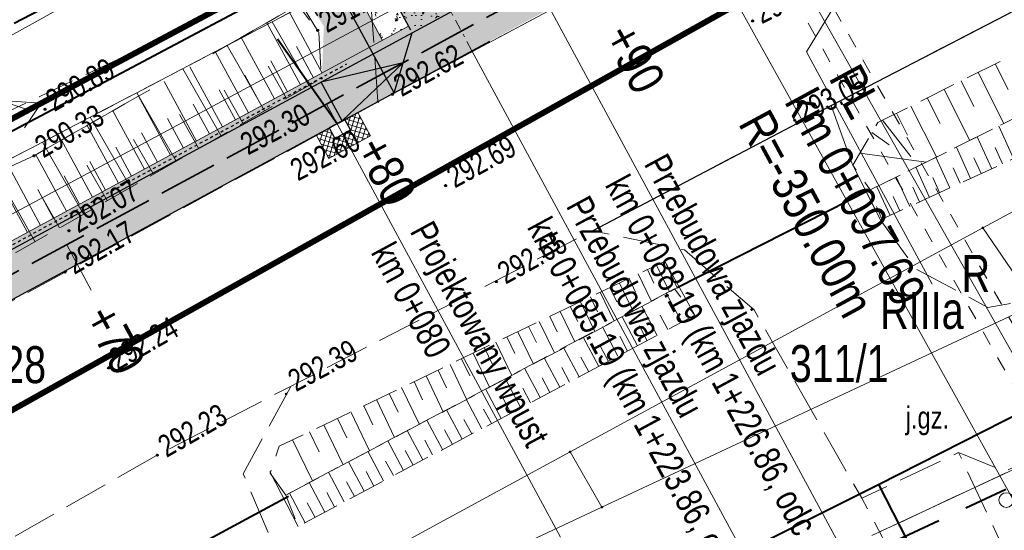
# Model space of a CAD drawing. Header units: metres. Extents: x 7437397 to 7437781, y 5556608 to 5556944.
# Tile 22 of 46: x 7437580 to 7437613, y 5556703 to 5556720. Entities that reach past the tile are written whole.
import ezdxf

# ---------------------------------------------------------------- set-up
doc = ezdxf.new("R2010")
doc.units = ezdxf.units.M
doc.header["$MEASUREMENT"] = 0
for name, pattern in [('0.5_0.5', [1.5, 0.5, -0.5, 0.5]), ('314-500', [2.5, 2, -0.5]), ('BUBZ01-500', [1.75, 1.25, -0.5]), ('DGN Style 2', [6.14715, 3.68829, -2.45886]), ('DGN Style 3', [8.60601, 6.14715, -2.45886]), ('DGN Style 4', [0.717182, 0.358367, -0.179184, 0.000447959, -0.179184]), ('EGBO02-500', [2.5, 1.5, -1]), ('EGBU01-500', [1, 0.5, -0.5]), ('KTCR02-500', [1.5, 1, -0.5]), ('KTJZ01-500', [2, 1.5, -0.5])]:
    doc.linetypes.add(name, pattern=pattern)
doc.layers.get('0').update_dxf_attribs({"color": 250, "lineweight": 5})
for name, color, linetype, lineweight in [('203-Punkt załamania granicy działki nie stabilizowany', 7, 'Continuous', 5), ('510-Podpora jednosłupowa symb.-STPOW', 7, 'Continuous', 5), ('521-Kierunek linii-STPOW', 7, 'Continuous', 5), ('_PROJ_WYMIARY', 7, 'Continuous', 9), ('_PROJ_ZAGOSPODAROWANIE', 7, 'Continuous', 13), ('ARCH_HATCH', 7, 'Continuous', 13), ('BUBZ01', 250, 'Continuous', 5), ('BUIB02_01', 250, 'Continuous', 5), ('BUIB05_01', 250, 'Continuous', 5), ('D_balustrada', 7, '0.5_0.5', 30), ('D_kilometraz', 7, 'Continuous', 13), ('D_krawedz swobodna jezdni', 7, 'DGN Style 2', 30), ('D_kraweznik', 7, 'Continuous', 30), ('D_kraweznik obnizony', 7, 'DGN Style 2', 30), ('D_obrzeze', 7, 'Continuous', 30), ('D_odwodnienie liniowe_wpust', 36, 'Continuous', 30), ('D_opis trasy', 7, 'Continuous', 13), ('D_opisy', 7, 'Continuous', 13), ('D_osie', 7, 'DGN Style 4', 13), ('D_plantowanie', 102, 'DGN Style 2', 30), ('D_pobocze', 7, 'Continuous', 13), ('D_rampa', 7, 'DGN Style 2', 30), ('D_skarpa', 7, 'DGN Style 3', 20), ('D_skarpa-symbol', 7, 'Continuous', 20), ('D_zakres', 7, 'DGN Style 2', 13), ('DS_nawierzchnia bitumiczna odtworzenie', 252, 'Continuous', 0), ('EGBD03', 250, 'Continuous', 5), ('EGBK02', 250, 'Continuous', 5), ('EGBO02', 250, 'Continuous', 5), ('EGBP04_03', 250, 'Continuous', 5), ('EGBU01', 250, 'Continuous', 5), ('Elektryka_kanalizacja_technologiczna', 240, '314-500', 35), ('GAZ', 50, 'Continuous', 30), ('KTJZ01', 250, 'Continuous', 5), ('KTKR01', 250, 'Continuous', 5), ('MPZP', 250, 'Continuous', 5), ('OSSP03', 250, 'Continuous', 5), ('punkt wysokościowy sztuczny', 7, 'Continuous', 5), ('RTPW01', 250, 'Continuous', 5), ('RTPW02', 250, 'Continuous', 5), ('rzedne dla projektanta', 250, 'Continuous', 5), ('SUPE04', 250, 'Continuous', 5), ('SUPE_01', 250, 'Continuous', 5), ('SUPG_01', 250, 'Continuous', 5), ('SUPT01', 250, 'Continuous', 5), ('SUPT_01', 250, 'Continuous', 5), ('SUSM04_01_E', 250, 'Continuous', 5), ('Warstwa1Kanalizacja deszczowa', 34, 'Continuous', 40)]:
    doc.layers.add(name, color=color, linetype=linetype, lineweight=lineweight)
doc.styles.add('ROMANS', font='arial.ttf', dxfattribs={"width": 0.8})
doc.styles.get("Standard").update_dxf_attribs({"font": 'txt.shx', "width": 0.75})
doc.styles.add('Style-Arial Narrow', font='ARIALN.TTF')
doc.dimstyles.new('1-500', dxfattribs={"dimscale": 10, "dimtxt": 0.1, "dimasz": 0.07, "dimexe": 0, "dimexo": 0, "dimgap": 0.05, "dimtad": 1, "dimdec": 1, "dimrnd": 0.08, "dimzin": 0, "dimtxsty": 'ROMANS', "dimblk": 'ARCHTICK', "dimcen": 0.02, "dimdle": 0.1, "dimclrt": 256, "dimadec": 0, "dimazin": 0, "dimtfac": 0.666667, "dimtdec": 1, "dimtofl": 0, "dimtmove": 1, "dimatfit": 2, "dimfxl": 0, "dimtolj": 1, "dimtzin": 0, "dimarcsym": 0})
pattern_1 = [(50, (0, 0), (0.7172601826, -0.062752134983), [0.075, -0.825]), (355, (0, 0), (-0.138751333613, 0.7521921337), [0.06, -0.66]), (100.45144446, (0.0598, -0.0052), (0.578508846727, 0.68943999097), [0.063740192, -0.701142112]), (46.1842, (0, 0.2), (1.06724133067, -0.16551928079), [0.1125, -1.2375]), (96.63563549, (0.0889, 0.1862), (0.93466194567, 0.97411860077), [0.095610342, -1.05171376]), (351.18416399, (0, 0.2), (0.93466194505, 0.97411860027), [0.09, -0.990000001]), (21, (0.1, 0.15), (0.59690705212, -0.402618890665), [0.075, -0.825]), (326, (0.1, 0.15), (0.24331533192, 0.725150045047), [0.06, -0.66]), (71.45144474, (0.14974, 0.11645), (0.84022237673, 0.322531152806), [0.06374019, -0.701142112]), (37.5, (0, 0), (0.012159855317, 0.332893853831), [0, -0.652, 0, -0.67, 0, -0.6625]), (7.5, (0, 0), (0.263069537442, 0.394411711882), [0, -0.382, 0, -0.637, 0, -0.2525]), (327.5, (-0.223, 0), (0.5338224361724, -0.022554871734), [0, -0.25, 0, -0.78, 0, -1.035]), (317.5, (-0.323, 0), (0.583186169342, 0.100104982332), [0, -0.325, 0, -0.518, 0, -0.735])]

# ---------------------------------------------------------------- blocks, each defined once
blk = doc.blocks.new('203')
at = {"layer": '203-Punkt załamania granicy działki nie stabilizowany', "linetype": 'Continuous', "lineweight": 13}
h = blk.add_hatch(color=96, dxfattribs=at)
edge = h.paths.add_edge_path()
edge.add_arc((0, 0), 0.45, 0, 360)
blk = doc.blocks.new('510')
at = {"layer": '510-Podpora jednosłupowa symb.-STPOW', "color": 0, "linetype": 'Continuous', "lineweight": 13}
blk.add_circle((0, 0), 2.5, dxfattribs=at)
blk = doc.blocks.new('521')
at = {"layer": '521-Kierunek linii-STPOW', "color": 30, "linetype": 'Continuous', "lineweight": 13}
for p, q in [((42.5, 0), (35.43, 7.07)), ((7.5, 0), (57.5, 0)), ((29.57, 0), (22.5, -7.07))]:
    blk.add_line(p, q, dxfattribs=at)
blk = doc.blocks.new('PW02')
at = {"layer": 'punkt wysokościowy sztuczny', "linetype": 'Continuous', "lineweight": 13}
h = blk.add_hatch(color=0, dxfattribs=at)
edge = h.paths.add_edge_path()
edge.add_arc((0, 0), 0.45, 0, 360)
blk = doc.blocks.new('SUPE04')
at = {"layer": 'SUPE04', "color": 1, "linetype": 'Continuous', "lineweight": 13}
blk.add_line((5.25, 0), (0.25, 0), dxfattribs=at)
at = {"layer": 'SUPE04', "color": 1, "linetype": 'Continuous', "lineweight": 13, "flags": 128}
blk.add_lwpolyline([(3.9, 0.5), (4.766, 0), (3.9, -0.5)], dxfattribs=at)
blk = doc.blocks.new('_ArchTick')
at = {"color": 0, "linetype": 'ByBlock', "const_width": 0.15}
blk.add_lwpolyline([(-0.5, -0.5), (0.5, 0.5)], dxfattribs=at)
blk = doc.blocks.new('*D60')
at = {"layer": '_PROJ_WYMIARY', "color": 0, "lineweight": -2, "transparency": 16777216}
for p, q in [((7437589.815, 5556743.644), (7437580.148, 5556738.418)), ((7437600.524, 5556721.729), (7437588.936, 5556743.168)), ((7437592.616, 5556717.455), (7437581.028, 5556738.894))]:
    blk.add_line(p, q, dxfattribs=at)
at = {"layer": 'Defpoints', "color": 0}
for p in [(7437581.028, 5556738.894), (7437600.524, 5556721.729), (7437592.616, 5556717.455)]:
    blk.add_point(p, dxfattribs=at)
at = {"layer": '_PROJ_WYMIARY', "color": 0, "lineweight": -2, "transparency": 16777216, "xscale": 0.7000000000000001, "yscale": 0.7000000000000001, "zscale": 0.7000000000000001}
for p, rotation in [((7437588.936, 5556743.168), 28.39336527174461), ((7437581.028, 5556738.894), 208.3933652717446)]:
    blk.add_blockref('_ArchTick', p, dxfattribs=dict(at, rotation=rotation))
at = {"layer": '_PROJ_WYMIARY', "transparency": 16777216, "insert": (7437584.458, 5556741.999), "char_height": 1, "attachment_point": 5, "rotation": 28.3934, "style": 'ROMANS', "bg_fill": 3, "box_fill_scale": 1.25, "bg_fill_color": 256, "bg_fill_true_color": 13158600, "bg_fill_transparency": 0}
blk.add_mtext('\\A1;9,0', dxfattribs=at)

msp = doc.modelspace()

# ---------------------------------------------------------------- hatches: boundary and pattern name
at = {"layer": '_PROJ_ZAGOSPODAROWANIE'}
h = msp.add_hatch(dxfattribs=at)
h.set_pattern_fill('AR-CONC', color=250, scale=0.1, style=0)
h.set_pattern_definition([(50, (6534206.0431, 5547046.42424), (0.7172601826, -0.062752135), [0.075, -0.825]), (355, (6534206.0431, 5547046.42424), (-0.1387513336, 0.7521921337), [0.06, -0.66]), (100.45144446, (6534206.1029, 5547046.419), (0.57850884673, 0.68943999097), [0.063740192, -0.701142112]), (46.1842, (6534206.0431, 5547046.6242), (1.0672413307, -0.1655192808), [0.1125, -1.2375]), (96.63563549, (6534206.132, 5547046.6104), (0.9346619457, 0.9741186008), [0.095610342, -1.05171376]), (351.18416399, (6534206.0431, 5547046.6242), (0.934661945, 0.9741186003), [0.09, -0.990000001]), (21, (6534206.1431, 5547046.57424), (0.5969070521, -0.40261889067), [0.075, -0.825]), (326, (6534206.1431, 5547046.57424), (0.2433153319, 0.72515004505), [0.06, -0.66]), (71.45144474, (6534206.19284, 5547046.5407), (0.84022237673, 0.3225311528), [0.06374019, -0.701142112]), (37.5, (6534206.0431, 5547046.42424), (0.01215985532, 0.33289385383), [0, -0.652, 0, -0.67, 0, -0.6625]), (7.5, (6534206.0431, 5547046.42424), (0.26306953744, 0.39441171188), [0, -0.382, 0, -0.637, 0, -0.2525]), (327.5, (6534205.8201, 5547046.42424), (0.53382243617, -0.022554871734), [0, -0.25, 0, -0.78, 0, -1.035]), (317.5, (6534205.7201, 5547046.42424), (0.58318616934, 0.10010498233), [0, -0.325, 0, -0.518, 0, -0.735])])
h.paths.add_polyline_path([(7437592.725, 5556723.552), (7437591.634, 5556722.952), (7437591.414, 5556722.834), (7437593.104, 5556719.708), (7437593.223, 5556719.488), (7437594.538, 5556720.198)])
h = msp.add_hatch(dxfattribs=at)
h.set_pattern_fill('AR-CONC', color=251, scale=0.1, style=0)
h.set_pattern_definition(pattern_1)
h.paths.add_polyline_path([(7437590.752, 5556722.481), (7437590.531, 5556722.363), (7437592.224, 5556719.232), (7437593.104, 5556719.708), (7437591.414, 5556722.834)])
h = msp.add_hatch(dxfattribs=at)
h.set_pattern_fill('AR-CONC', color=251, scale=0.1, style=0)
h.set_pattern_definition(pattern_1)
h.paths.add_polyline_path([(7437562.283, 5556703.048, -0.023893), (7437532.299, 5556688.645), (7437530.681, 5556687.961, -0.394504), (7437522.668, 5556690.9), (7437522.022, 5556692.179), (7437521.799, 5556692.066), (7437522.445, 5556690.787, 0.394504), (7437530.778, 5556687.731), (7437532.396, 5556688.415, 0.023893), (7437562.402, 5556702.828), (7437593.223, 5556719.488), (7437593.104, 5556719.708)])
at = {"layer": '_PROJ_ZAGOSPODAROWANIE', "lineweight": 35}
h = msp.add_hatch(dxfattribs=at)
h.set_pattern_fill('ANSI31', color=4)
h.set_pattern_definition([(45, (0, 0), (-0.0883883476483, 0.0883883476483), [])])
edge = h.paths.add_edge_path()
edge.add_line((7437589.883, 5556717.966), (7437589.313, 5556719.02))
at = {"layer": 'ARCH_HATCH', "linetype": 'Continuous', "lineweight": 35}
h = msp.add_hatch(color=252, dxfattribs=at)
h.dxf.hatch_style = 1
h.paths.add_polyline_path([(7437592.725, 5556723.552), (7437591.634, 5556722.952), (7437591.414, 5556722.834), (7437593.104, 5556719.708), (7437593.223, 5556719.488), (7437594.538, 5556720.198)])
h = msp.add_hatch(color=62, dxfattribs=at)
h.dxf.hatch_style = 1
h.paths.add_polyline_path([(7437589.082, 5556721.59), (7437590.239, 5556719.7), (7437590.178, 5556718.126), (7437592.224, 5556719.232), (7437590.531, 5556722.363)])
h = msp.add_hatch(color=252, dxfattribs=at)
h.dxf.hatch_style = 1
h.paths.add_polyline_path([(7437595.251, 5556718.879), (7437597.89, 5556720.305), (7437597.177, 5556721.625), (7437594.538, 5556720.198)])
h = msp.add_hatch(color=252, dxfattribs=at)
h.dxf.hatch_style = 1
h.paths.add_polyline_path([(7437593.223, 5556719.488), (7437592.616, 5556717.455), (7437595.251, 5556718.879), (7437594.538, 5556720.198)])
at = {"layer": 'ARCH_HATCH', "linetype": 'Continuous', "lineweight": 25}
h = msp.add_hatch(color=254, dxfattribs=at)
h.dxf.hatch_style = 1
h.paths.add_polyline_path([(7437562.402, 5556702.828, -0.023893), (7437532.396, 5556688.415), (7437530.778, 5556687.731, -0.394504), (7437522.445, 5556690.787), (7437521.799, 5556692.066), (7437520.46, 5556691.39), (7437521.106, 5556690.111, 0.394504), (7437531.362, 5556686.349), (7437532.98, 5556687.034, 0.021064), (7437559.623, 5556699.646), (7437559.623, 5556699.646), (7437559.888, 5556699.785, 0.002613), (7437563.116, 5556701.508), (7437592.616, 5556717.455), (7437593.223, 5556719.488)])
at = {"layer": 'DS_nawierzchnia bitumiczna odtworzenie'}
h = msp.add_hatch(dxfattribs=at)
h.set_pattern_fill('CROSSHATCH', color=256, style=0, pattern_type=2)
h.set_pattern_definition([(73.467, (7437590.9882, 5556715.62817), (-0.143798, 0.042686), []), (343.467, (7437590.9882, 5556715.62817), (0.042686, 0.143798), [])])
h.paths.add_polyline_path([(7437590.951, 5556716.554), (7437591.141, 5556716.203), (7437590.613, 5556715.917), (7437590.423, 5556716.269), (7437589.983, 5556716.031), (7437590.411, 5556715.24), (7437591.819, 5556716), (7437591.391, 5556716.792)])

# ---------------------------------------------------------------- linework, layer by layer
at = {"layer": '_PROJ_ZAGOSPODAROWANIE', "linetype": '314-500'}
msp.add_lwpolyline([(7437574.98, 5556714.07, 0.2, 0.2, 0), (7437590.898, 5556722.559, 0.2, 0.2, 0), (7437596.853, 5556725.825, 0.2, 0.2, 0), (7437609.876, 5556733.065, 0.2, 0.2, 0), (7437612.907, 5556734.654, 0.2, 0.2, 0), (7437631.127, 5556743.978, 0.2, 0.2, 0), (7437638.748, 5556748.16, 0.2, 0.2, 0), (7437651.337, 5556755.099, 0.2, 0.2, 0), (7437661.046, 5556760.397, 0.2, 0.2, 0), (7437671.575, 5556766.01, 0.2, 0.2, 0), (7437677.838, 5556769.349, 0.2, 0.2, 0), (7437680.108, 5556770.559, 0.2, 0.2, 0), (7437683.04, 5556776.81, 0.2, 0.2, 0), (7437685.856, 5556778.354, 0.2, 0.2, 0), (7437690.99, 5556768.992, 0.2, 0.2, 0), (7437515.52, 5556670.824, 0, 0, 0)], format="xyseb", dxfattribs=at)
at = {"layer": 'BUBZ01', "color": 7, "linetype": 'BUBZ01-500', "lineweight": 13, "flags": 128}
for points in [[(7437640.99, 5556729.98), (7437629.68, 5556724.58), (7437608.73, 5556714.17), (7437608.14, 5556715.01), (7437608.99, 5556716.45), (7437625.8, 5556724.86), (7437640.18, 5556732), (7437640.99, 5556729.98)], [(7437629.68, 5556724.58), (7437640.99, 5556729.98), (7437641.62, 5556729.19), (7437625.56, 5556720.73), (7437609.12, 5556713.18), (7437608.71, 5556714.16), (7437629.68, 5556724.58)], [(7437524.04, 5556689.42), (7437535.53, 5556693.23), (7437548.16, 5556699.51), (7437558.6, 5556704.26), (7437575.67, 5556713.15), (7437589.43, 5556720.35), (7437590.07, 5556719.5), (7437590.16, 5556717.95), (7437574.86, 5556709.22), (7437552.89, 5556697.48), (7437530.34, 5556687.12), (7437524.27, 5556688.21), (7437524.04, 5556689.42)], [(7437601.78, 5556711.76), (7437602.2, 5556710.86), (7437588.95, 5556703.85), (7437588.42, 5556704.59), (7437588.73, 5556705.5), (7437601.78, 5556711.76)], [(7437588.95, 5556703.85), (7437602.11, 5556710.83), (7437602.79, 5556709.93), (7437589.37, 5556702.79), (7437588.95, 5556703.85)]]:
    msp.add_lwpolyline(points, close=True, dxfattribs=at)
msp.add_lwpolyline([(7437528.318, 5556692.995), (7437547.83, 5556700.48), (7437576.23, 5556715.25), (7437589.02, 5556721.32), (7437589.43, 5556720.35), (7437575.67, 5556713.15), (7437558.6, 5556704.26), (7437548.16, 5556699.51), (7437535.53, 5556693.23), (7437528.982, 5556691.059)], dxfattribs=at)
at = {"layer": 'BUBZ01', "color": 7, "linetype": 'Continuous', "lineweight": 13, "flags": 128}
for points in [[(7437589.73, 5556717.7), (7437588.49, 5556719.86)], [(7437588.23, 5556716.85), (7437586.97, 5556719.06)], [(7437586.75, 5556716.01), (7437585.46, 5556718.27)], [(7437588.97, 5556717.27), (7437588.35, 5556718.36)], [(7437612.96, 5556718.44), (7437613.4, 5556717.57)], [(7437611.81, 5556717.86), (7437612.24, 5556716.99)], [(7437612.38, 5556718.15), (7437613.25, 5556716.42)], [(7437587.5, 5556716.43), (7437586.86, 5556717.55)], [(7437611.23, 5556717.57), (7437612.1, 5556715.84)], [(7437585.24, 5556715.14), (7437583.91, 5556717.46)], [(7437610.66, 5556717.29), (7437611.1, 5556716.42)], [(7437610.11, 5556717.01), (7437610.97, 5556715.29)], [(7437583.69, 5556714.26), (7437582.33, 5556716.63)], [(7437586, 5556715.58), (7437585.35, 5556716.72)], [(7437609.15, 5556716.53), (7437610.11, 5556715.3)], [(7437609.62, 5556716.77), (7437609.99, 5556716.03)], [(7437613.58, 5556715.23), (7437613.08, 5556716.33)], [(7437584.47, 5556714.7), (7437583.8, 5556715.88)], [(7437608.79, 5556716.12), (7437609.37, 5556715.7)], [(7437612.85, 5556714.89), (7437612.35, 5556715.97)], [(7437582.1, 5556713.35), (7437580.71, 5556715.79)], [(7437612.13, 5556714.56), (7437611.65, 5556715.62)], [(7437613.21, 5556715.06), (7437612.96, 5556715.61)], [(7437608.38, 5556715.42), (7437610.62, 5556715.11)], [(7437611.43, 5556714.24), (7437610.95, 5556715.28)], [(7437612.49, 5556714.73), (7437612.24, 5556715.26)], [(7437580.47, 5556712.42), (7437579.05, 5556714.92)], [(7437582.9, 5556713.81), (7437582.21, 5556715.01)], [(7437610.74, 5556713.92), (7437610.28, 5556714.94)], [(7437611.78, 5556714.4), (7437611.54, 5556714.92)], [(7437610.07, 5556713.61), (7437609.61, 5556714.61)], [(7437611.08, 5556714.08), (7437610.85, 5556714.59)], [(7437609.41, 5556713.31), (7437608.96, 5556714.28)], [(7437610.4, 5556713.77), (7437610.17, 5556714.27)], [(7437581.29, 5556712.89), (7437580.59, 5556714.12)], [(7437609.73, 5556713.46), (7437609.51, 5556713.95)], [(7437601.5, 5556711.63), (7437601.94, 5556710.72)], [(7437600.88, 5556711.33), (7437601.33, 5556710.4)], [(7437601.19, 5556711.48), (7437601.41, 5556711.02)], [(7437599.92, 5556710.87), (7437600.16, 5556710.39)], [(7437600.25, 5556711.02), (7437600.71, 5556710.07)], [(7437600.57, 5556711.18), (7437600.79, 5556710.71)], [(7437599.26, 5556710.55), (7437599.5, 5556710.05)], [(7437599.59, 5556710.71), (7437600.07, 5556709.73)], [(7437602.35, 5556709.7), (7437601.83, 5556710.68)], [(7437598.58, 5556710.23), (7437598.83, 5556709.72)], [(7437598.92, 5556710.39), (7437599.41, 5556709.38)], [(7437601.52, 5556709.25), (7437601, 5556710.24)], [(7437597.89, 5556709.89), (7437598.14, 5556709.37)], [(7437598.24, 5556710.06), (7437598.73, 5556709.03)], [(7437600.85, 5556708.9), (7437600.33, 5556709.88)], [(7437601.88, 5556709.45), (7437601.62, 5556709.94)], [(7437597.17, 5556709.55), (7437597.43, 5556709.01)], [(7437597.53, 5556709.72), (7437598.04, 5556708.66)], [(7437600.19, 5556708.55), (7437599.67, 5556709.54)], [(7437601.18, 5556709.07), (7437600.92, 5556709.57)], [(7437596.43, 5556709.2), (7437596.7, 5556708.64)], [(7437596.8, 5556709.37), (7437597.33, 5556708.28)], [(7437599.54, 5556708.2), (7437599.01, 5556709.19)], [(7437600.52, 5556708.72), (7437600.26, 5556709.22)], [(7437596.06, 5556709.02), (7437596.6, 5556707.89)], [(7437599.87, 5556708.37), (7437599.6, 5556708.87)], [(7437595.29, 5556708.65), (7437595.84, 5556707.5)], [(7437595.68, 5556708.83), (7437595.95, 5556708.27)], [(7437598.88, 5556707.85), (7437598.35, 5556708.84)], [(7437599.21, 5556708.02), (7437598.94, 5556708.52)], [(7437594.51, 5556708.27), (7437595.07, 5556707.09)], [(7437594.9, 5556708.46), (7437595.18, 5556707.88)], [(7437598.22, 5556707.5), (7437597.69, 5556708.49)], [(7437593.7, 5556707.88), (7437594.28, 5556706.67)], [(7437594.11, 5556708.08), (7437594.39, 5556707.48)], [(7437597.56, 5556707.15), (7437597.03, 5556708.14)], [(7437598.55, 5556707.67), (7437598.29, 5556708.17)], [(7437593.29, 5556707.69), (7437593.58, 5556707.07)], [(7437596.9, 5556706.8), (7437596.37, 5556707.79)], [(7437597.89, 5556707.32), (7437597.63, 5556707.82)], [(7437592.45, 5556707.28), (7437592.75, 5556706.65)], [(7437592.87, 5556707.49), (7437593.47, 5556706.24)], [(7437596.24, 5556706.44), (7437595.71, 5556707.44)], [(7437597.23, 5556706.97), (7437596.97, 5556707.47)], [(7437591.59, 5556706.87), (7437591.9, 5556706.22)], [(7437592.02, 5556707.08), (7437592.63, 5556705.8)], [(7437595.58, 5556706.09), (7437595.05, 5556707.09)], [(7437596.57, 5556706.62), (7437596.31, 5556707.12)], [(7437591.15, 5556706.66), (7437591.78, 5556705.35)], [(7437594.92, 5556705.74), (7437594.39, 5556706.73)], [(7437595.91, 5556706.27), (7437595.64, 5556706.76)], [(7437590.24, 5556706.22), (7437590.89, 5556704.87)], [(7437590.7, 5556706.44), (7437591.02, 5556705.78)], [(7437594.25, 5556705.39), (7437593.72, 5556706.38)], [(7437595.25, 5556705.92), (7437594.98, 5556706.41)], [(7437589.75, 5556705.99), (7437590.08, 5556705.31)], [(7437593.59, 5556705.04), (7437593.06, 5556706.03)], [(7437594.59, 5556705.56), (7437594.32, 5556706.06)], [(7437589.18, 5556705.72), (7437589.85, 5556704.33)], [(7437592.93, 5556704.68), (7437592.4, 5556705.68)], [(7437593.92, 5556705.21), (7437593.66, 5556705.71)], [(7437592.26, 5556704.33), (7437591.73, 5556705.33)], [(7437593.26, 5556704.86), (7437592.99, 5556705.36)], [(7437591.6, 5556703.98), (7437591.07, 5556704.97)], [(7437592.6, 5556704.51), (7437592.33, 5556705)], [(7437590.93, 5556703.62), (7437590.4, 5556704.62)], [(7437591.93, 5556704.15), (7437591.67, 5556704.65)], [(7437590.27, 5556703.27), (7437589.74, 5556704.27)], [(7437591.27, 5556703.8), (7437591, 5556704.3)], [(7437589.6, 5556702.91), (7437589.07, 5556703.91)], [(7437590.6, 5556703.45), (7437590.34, 5556703.94)], [(7437589.94, 5556703.09), (7437589.67, 5556703.59)]]:
    msp.add_lwpolyline(points, dxfattribs=at)
at = {"layer": 'BUIB02_01', "color": 7, "linetype": 'Continuous', "lineweight": 13}
for p, q in [((7437590.026, 5556719.569), (7437588.902, 5556721.405)), ((7437608.14, 5556715.01), (7437609.09, 5556713.14)), ((7437601.78, 5556711.76), (7437602.79, 5556709.93)), ((7437588.41, 5556704.65), (7437589.37, 5556702.79))]:
    msp.add_line(p, q, dxfattribs=at)
at = {"layer": 'BUIB02_01', "color": 212, "linetype": 'Continuous', "lineweight": 40}
msp.add_line((7437609.016, 5556704.209), (7437619.315, 5556684.139), dxfattribs=at)
at = {"layer": 'BUIB02_01', "color": 212, "linetype": 'Continuous', "lineweight": 40, "flags": 128}
for points in [[(7437471.018, 5556680.168), (7437490.105, 5556682.798), (7437506.941, 5556685.963), (7437514.516, 5556687.29), (7437530.92, 5556693.586), (7437543.72, 5556699.172), (7437579.76, 5556716.205), (7437631.582, 5556743.722), (7437615.039, 5556772.576)], [(7437578.709, 5556689.08), (7437609.016, 5556704.209), (7437638.73, 5556719.29), (7437644.506, 5556722.382), (7437654.627, 5556703.284)]]:
    msp.add_lwpolyline(points, dxfattribs=at)
at = {"layer": 'BUIB05_01', "color": 7, "linetype": 'Continuous', "lineweight": 40, "flags": 128}
for points in [[(7437608.71, 5556714.16), (7437602.2, 5556710.86)], [(7437577.73, 5556697.71), (7437589.04, 5556703.81)]]:
    msp.add_lwpolyline(points, dxfattribs=at)
at = {"layer": 'D_balustrada', "ltscale": 0.1, "flags": 128}
msp.add_lwpolyline([(7437521.91, 5556692.123), (7437522.557, 5556690.843, 0.394504), (7437530.729, 5556687.846), (7437532.348, 5556688.53, 0.023893), (7437562.343, 5556702.938), (7437591.013, 5556718.435)], format="xyb", dxfattribs=at)
at = {"layer": 'D_kilometraz', "flags": 128}
for points in [[(7437591.163, 5556715.532), (7437590.33, 5556717.072)], [(7437582.366, 5556710.777), (7437581.533, 5556712.316)]]:
    msp.add_lwpolyline(points, dxfattribs=at)
at = {"layer": 'D_krawedz swobodna jezdni'}
for p in [(7437591.414, 5556722.834), (7437592.616, 5556717.455)]:
    msp.add_line(p, (7437593.223, 5556719.488), dxfattribs=at)
at = {"layer": 'D_kraweznik'}
msp.add_line((7437563.116, 5556701.508), (7437592.616, 5556717.455), dxfattribs=at)
at = {"layer": 'D_kraweznik obnizony'}
msp.add_line((7437592.616, 5556717.455), (7437600.524, 5556721.729), dxfattribs=at)
at = {"layer": 'D_obrzeze'}
msp.add_line((7437562.402, 5556702.828), (7437605.532, 5556726.141), dxfattribs=at)
at = {"layer": 'D_odwodnienie liniowe_wpust', "flags": 128}
msp.add_lwpolyline([(7437590.613, 5556715.917), (7437591.141, 5556716.203), (7437590.951, 5556716.554), (7437590.423, 5556716.269), (7437590.613, 5556715.917)], close=True, dxfattribs=at)
at = {"layer": 'D_opis trasy'}
msp.add_line((7437606.579, 5556718.847), (7437608.109, 5556721.374), dxfattribs=at)
at = {"layer": 'D_opis trasy', "flags": 128}
msp.add_lwpolyline([(7437606.579, 5556718.847), (7437610.827, 5556710.989)], dxfattribs=at)
at = {"layer": 'D_opisy'}
for p, q in [((7437597.89, 5556720.305), (7437609.132, 5556699.508)), ((7437595.251, 5556718.879), (7437606.211, 5556698.602)), ((7437590.687, 5556716.412), (7437598.248, 5556702.425))]:
    msp.add_line(p, q, dxfattribs=at)
at = {"layer": 'D_osie'}
msp.add_line((7437595.251, 5556718.879), (7437592.72, 5556723.562), dxfattribs=at)
at = {"layer": 'D_plantowanie', "flags": 128}
msp.add_lwpolyline([(7437590.752, 5556722.481), (7437589.082, 5556721.59), (7437590.239, 5556719.7), (7437590.178, 5556718.126)], dxfattribs=at)
at = {"layer": 'D_pobocze', "flags": 128}
msp.add_lwpolyline([(7437591.634, 5556722.952), (7437590.531, 5556722.363), (7437592.224, 5556719.232)], dxfattribs=at)
msp.add_lwpolyline([(7437522.668, 5556690.9, 0.394504), (7437530.681, 5556687.961), (7437532.299, 5556688.645, 0.023893), (7437562.283, 5556703.048), (7437593.104, 5556719.708)], format="xyb", dxfattribs=at)
at = {"layer": 'D_rampa'}
for p, q in [((7437592.92, 5556718.471), (7437590.144, 5556717.823)), ((7437590.857, 5556716.504), (7437592.92, 5556718.471)), ((7437590.857, 5556716.504), (7437590.144, 5556717.823))]:
    msp.add_line(p, q, dxfattribs=at)
at = {"layer": 'D_skarpa', "flags": 128}
msp.add_lwpolyline([(7437524.288, 5556689.548), (7437524.714, 5556689.687), (7437525.28, 5556689.873), (7437525.75, 5556690.027), (7437526.151, 5556690.158), (7437526.498, 5556690.272), (7437526.804, 5556690.372), (7437527.078, 5556690.462), (7437527.326, 5556690.543), (7437527.555, 5556690.618), (7437527.767, 5556690.687), (7437527.965, 5556690.752), (7437528.153, 5556690.814), (7437528.333, 5556690.873), (7437528.506, 5556690.929), (7437528.675, 5556690.985), (7437528.84, 5556691.039), (7437529.003, 5556691.092), (7437529.165, 5556691.145), (7437529.354, 5556691.207), (7437529.831, 5556691.363), (7437530.308, 5556691.52), (7437530.785, 5556691.676), (7437531.258, 5556691.831), (7437531.728, 5556691.985), (7437532.198, 5556692.139), (7437532.668, 5556692.293), (7437533.138, 5556692.447), (7437533.609, 5556692.601), (7437534.079, 5556692.755), (7437534.55, 5556692.909), (7437535.021, 5556693.063), (7437535.492, 5556693.218), (7437535.937, 5556693.43), (7437536.38, 5556693.648), (7437536.823, 5556693.866), (7437537.266, 5556694.083), (7437537.709, 5556694.301), (7437538.152, 5556694.519), (7437538.595, 5556694.737), (7437539.038, 5556694.954), (7437539.48, 5556695.172), (7437539.923, 5556695.389), (7437540.366, 5556695.607), (7437540.808, 5556695.825), (7437541.251, 5556696.042), (7437541.693, 5556696.26), (7437542.136, 5556696.477), (7437542.579, 5556696.695), (7437543.021, 5556696.912), (7437543.463, 5556697.13), (7437543.906, 5556697.347), (7437544.348, 5556697.565), (7437544.791, 5556697.782), (7437545.233, 5556698), (7437545.675, 5556698.217), (7437546.118, 5556698.434), (7437546.56, 5556698.652), (7437547.002, 5556698.869), (7437547.445, 5556699.087), (7437547.887, 5556699.304), (7437548.334, 5556699.513), (7437548.781, 5556699.72), (7437549.229, 5556699.927), (7437549.676, 5556700.134), (7437550.124, 5556700.341), (7437550.571, 5556700.548), (7437551.019, 5556700.755), (7437551.467, 5556700.962), (7437551.914, 5556701.169), (7437552.362, 5556701.376), (7437552.81, 5556701.583), (7437553.258, 5556701.79), (7437553.706, 5556701.997), (7437554.154, 5556702.204), (7437554.602, 5556702.411), (7437555.05, 5556702.618), (7437555.498, 5556702.826), (7437555.946, 5556703.033), (7437556.394, 5556703.24), (7437556.843, 5556703.447), (7437557.291, 5556703.655), (7437557.739, 5556703.862), (7437558.188, 5556704.069), (7437558.636, 5556704.279), (7437559.073, 5556704.508), (7437559.51, 5556704.737), (7437559.947, 5556704.966), (7437560.384, 5556705.196), (7437560.821, 5556705.425), (7437561.262, 5556705.656), (7437561.705, 5556705.888), (7437562.147, 5556706.121), (7437562.59, 5556706.353), (7437563.033, 5556706.585), (7437563.476, 5556706.817), (7437563.919, 5556707.05), (7437564.362, 5556707.282), (7437564.804, 5556707.514), (7437565.247, 5556707.746), (7437565.69, 5556707.979), (7437566.133, 5556708.211), (7437566.576, 5556708.443), (7437567.019, 5556708.676), (7437567.461, 5556708.908), (7437567.904, 5556709.14), (7437568.347, 5556709.372), (7437568.79, 5556709.605), (7437569.233, 5556709.837), (7437569.676, 5556710.069), (7437570.121, 5556710.297), (7437570.565, 5556710.526), (7437571.01, 5556710.755), (7437571.455, 5556710.983), (7437571.9, 5556711.212), (7437572.344, 5556711.441), (7437572.789, 5556711.669), (7437573.234, 5556711.898), (7437573.679, 5556712.126), (7437574.124, 5556712.355), (7437574.568, 5556712.584), (7437575.013, 5556712.812), (7437575.458, 5556713.041), (7437575.908, 5556713.259), (7437576.364, 5556713.468), (7437576.82, 5556713.676), (7437577.275, 5556713.885), (7437577.731, 5556714.094), (7437578.186, 5556714.302), (7437578.642, 5556714.511), (7437579.097, 5556714.72), (7437579.553, 5556714.928), (7437580.009, 5556715.137), (7437580.463, 5556715.349), (7437580.897, 5556715.596), (7437581.331, 5556715.844), (7437581.766, 5556716.092), (7437582.2, 5556716.34), (7437582.635, 5556716.588), (7437583.069, 5556716.836), (7437583.504, 5556717.083), (7437583.938, 5556717.331), (7437584.372, 5556717.579), (7437584.807, 5556717.827), (7437585.241, 5556718.075), (7437585.676, 5556718.322), (7437586.11, 5556718.57), (7437586.544, 5556718.818), (7437586.979, 5556719.066), (7437587.413, 5556719.314), (7437587.848, 5556719.562), (7437588.282, 5556719.809), (7437588.716, 5556720.057), (7437589.151, 5556720.305), (7437589.223, 5556720.346)], dxfattribs=at)
at = {"layer": 'D_skarpa-symbol', "flags": 128}
for points in [[(7437590.178, 5556718.126), (7437589.036, 5556720.24)], [(7437589.443, 5556717.729), (7437588.31, 5556719.825)], [(7437588.563, 5556717.253), (7437587.441, 5556719.33)], [(7437589.883, 5556717.966), (7437589.313, 5556719.02)], [(7437587.684, 5556716.778), (7437586.572, 5556718.834)], [(7437589.003, 5556717.491), (7437588.439, 5556718.534)], [(7437586.804, 5556716.302), (7437585.703, 5556718.338)], [(7437588.123, 5556717.015), (7437587.565, 5556718.049)], [(7437585.924, 5556715.827), (7437584.834, 5556717.843)], [(7437587.244, 5556716.54), (7437586.691, 5556717.563)], [(7437585.044, 5556715.351), (7437583.966, 5556717.347)], [(7437584.165, 5556714.875), (7437583.097, 5556716.851)], [(7437586.364, 5556716.064), (7437585.816, 5556717.077)], [(7437585.484, 5556715.589), (7437584.942, 5556716.592)], [(7437583.285, 5556714.4), (7437582.228, 5556716.356)], [(7437582.405, 5556713.924), (7437581.359, 5556715.86)], [(7437584.605, 5556715.113), (7437584.068, 5556716.106)], [(7437583.725, 5556714.638), (7437583.194, 5556715.621)], [(7437581.526, 5556713.449), (7437580.49, 5556715.364)], [(7437580.646, 5556712.973), (7437579.582, 5556714.942)], [(7437582.845, 5556714.162), (7437582.319, 5556715.135)], [(7437581.965, 5556713.687), (7437581.445, 5556714.649)], [(7437581.086, 5556713.211), (7437580.562, 5556714.181)], [(7437580.206, 5556712.736), (7437579.666, 5556713.734)]]:
    msp.add_lwpolyline(points, dxfattribs=at)
at = {"layer": 'D_zakres', "flags": 128}
msp.add_lwpolyline([(7437589.983, 5556716.031), (7437590.411, 5556715.24), (7437591.819, 5556716), (7437591.391, 5556716.792)], dxfattribs=at)
at = {"layer": 'EGBD03', "color": 96, "linetype": 'Continuous', "lineweight": 13, "flags": 128}
for points in [[(7437612.54, 5556712.89), (7437639.43, 5556727.37)], [(7437574.98, 5556714.07), (7437592.85, 5556723.6)], [(7437646.68, 5556720.13), (7437608.79, 5556702.48)], [(7437598.57, 5556705.31), (7437612.54, 5556712.89)], [(7437614.32, 5556710.3), (7437612.54, 5556712.89)], [(7437599.65, 5556703.44), (7437614.32, 5556710.3)], [(7437598.57, 5556705.31), (7437584.26, 5556697.53)], [(7437598.57, 5556705.31), (7437599.65, 5556703.44)], [(7437594.67, 5556701.11), (7437599.65, 5556703.44)]]:
    msp.add_lwpolyline(points, dxfattribs=at)
at = {"layer": 'EGBO02', "color": 96, "linetype": 'EGBO02-500', "lineweight": 40, "flags": 128}
msp.add_lwpolyline([(7437509.408, 5556641.775), (7437527.366, 5556653.573), (7437535.53, 5556659.046), (7437540.808, 5556662.655), (7437546.047, 5556666.094), (7437546.417, 5556666.344), (7437547.687, 5556667.174), (7437556.491, 5556673.156), (7437559.221, 5556675.006), (7437566.622, 5556680.047), (7437572.551, 5556684.096), (7437578.927, 5556688.403), (7437581.512, 5556689.607), (7437586.468, 5556691.935), (7437596.734, 5556696.524), (7437608.998, 5556702.025), (7437613.531, 5556704.147), (7437646.901, 5556719.682), (7437664.231, 5556728.731), (7437679.981, 5556736.007), (7437721.816, 5556755.672), (7437743.341, 5556772.789), (7437751.664, 5556779.423)], dxfattribs=at)
at = {"layer": 'EGBU01', "color": 96, "linetype": 'EGBU01-500', "lineweight": 13, "flags": 128}
for points in [[(7437574.98, 5556714.07), (7437592.85, 5556723.6)], [(7437592.85, 5556723.6), (7437574.98, 5556714.07)], [(7437608.79, 5556702.48), (7437613.32, 5556704.6)], [(7437613.32, 5556704.6), (7437608.79, 5556702.48)]]:
    msp.add_lwpolyline(points, dxfattribs=at)
at = {"layer": 'Elektryka_kanalizacja_technologiczna'}
msp.add_line((7437562.759, 5556702.168), (7437606.252, 5556725.682), dxfattribs=at)
at = {"layer": 'GAZ', "linetype": '0.5_0.5', "lineweight": 20}
for points in [[(7437597.633, 5556737.704), (7437616.86, 5556703.802)], [(7437596.763, 5556737.21), (7437615.99, 5556703.309)]]:
    msp.add_lwpolyline(points, dxfattribs=at)
at = {"layer": 'KTJZ01', "color": 7, "linetype": 'KTJZ01-500', "lineweight": 13, "flags": 128}
for points in [[(7437487.24, 5556665.88), (7437500.01, 5556668.65), (7437509.93, 5556671.34), (7437514.81, 5556672.66), (7437528.54, 5556677.57), (7437546.18, 5556685.08), (7437562.31, 5556693.39), (7437575.78, 5556700.17), (7437584.6, 5556705.2), (7437599.33, 5556712.79), (7437607.41, 5556717.03), (7437624.22, 5556725.75), (7437636.91, 5556731.79), (7437639.91, 5556733.3), (7437648.13, 5556737.1), (7437664.08, 5556744.94), (7437674.41, 5556750.47), (7437695.47, 5556762.01), (7437726.23, 5556778.98), (7437745.592, 5556790.579), (7437740.524, 5556799.89), (7437726.071, 5556794.065), (7437721.424, 5556793.261), (7437718.653, 5556793.684), (7437716.454, 5556794.853), (7437714.78, 5556796.65), (7437713.44, 5556798.18), (7437704.05, 5556814.76), (7437696.46, 5556806.77), (7437698.53, 5556806.84), (7437700.74, 5556806.26), (7437702.79, 5556804.94), (7437704.06, 5556803.16), (7437709.44, 5556793.77), (7437711.44, 5556790.12), (7437712.13, 5556787.63), (7437712.21, 5556785.35), (7437711.59, 5556783.66), (7437709.87, 5556781.76), (7437701.28, 5556777.09), (7437699.42, 5556776.48), (7437697.78, 5556776.19), (7437695.76, 5556776.41), (7437693.65, 5556777.51), (7437692.09, 5556778.89), (7437690.49, 5556781.22), (7437685.25, 5556778.28), (7437686.1, 5556775.03), (7437686.085, 5556773.72), (7437685.81, 5556772.51), (7437685.3, 5556771.32), (7437684.475, 5556769.98), (7437683.43, 5556768.68), (7437682.12, 5556767.23), (7437680.52, 5556765.9), (7437679.609, 5556765.424), (7437667.4, 5556758.73), (7437656.58, 5556752.94), (7437646.03, 5556747.24), (7437635.04, 5556741.31), (7437625.46, 5556735.97), (7437617.31, 5556731.03), (7437610.73, 5556727.32), (7437599.83, 5556721.28), (7437592.56, 5556717.41), (7437581.48, 5556711.39), (7437572.19, 5556706.38), (7437570.63, 5556705.57), (7437559.43, 5556699.57), (7437555.27, 5556697.37), (7437547.58, 5556693.6), (7437542.1, 5556690.99), (7437536.78, 5556688.64), (7437527.13, 5556684.56), (7437524.75, 5556685.69), (7437522.99, 5556687.15), (7437521.44, 5556689.45), (7437520.46, 5556691.39), (7437515.43, 5556689.51), (7437516.09, 5556686.202), (7437515.98, 5556684.5), (7437514.73, 5556681.38), (7437513.55, 5556680.28), (7437512.1, 5556679.32), (7437507.87, 5556678.13), (7437498.81, 5556675.82), (7437492.9, 5556674.29)], [(7437607.41, 5556717.03), (7437608.14, 5556715.01)], [(7437589.109, 5556707.502), (7437587.51, 5556704.57), (7437591.6, 5556694.89), (7437588.51, 5556693.05), (7437585.23, 5556698.82), (7437583.56, 5556697.89), (7437586.26, 5556692.39), (7437588.01, 5556689.01), (7437584.59, 5556687.27), (7437583.01, 5556687.54), (7437568.72, 5556675.73), (7437566.49, 5556680.22), (7437581.79, 5556690.63), (7437580.06, 5556696.08), (7437576.97, 5556698.63), (7437575.78, 5556700.17)], [(7437621.723, 5556685.449), (7437616.31, 5556695.52), (7437611.72, 5556705.29)], [(7437619.068, 5556684.009), (7437615.7, 5556690.01), (7437608.45, 5556703.74)]]:
    msp.add_lwpolyline(points, dxfattribs=at)
for points in [[(7437639.91, 5556733.3), (7437648.13, 5556737.1), (7437647.63, 5556734.07), (7437652.6, 5556723.04), (7437646.61, 5556720.21), (7437619.73, 5556707.68), (7437613.29, 5556704.65), (7437611.72, 5556705.29), (7437608.45, 5556703.74), (7437604.8, 5556710.12), (7437602.44, 5556712.14), (7437599.33, 5556712.79), (7437607.41, 5556717.03), (7437608.14, 5556715.01), (7437609.09, 5556713.14), (7437610.29, 5556711.49), (7437612.71, 5556710.2), (7437615.11, 5556710.61), (7437627.71, 5556716.39), (7437641.39, 5556723.55), (7437643.11, 5556725.99), (7437640.63, 5556731.4), (7437639.91, 5556733.3)], [(7437592.07, 5556717.16), (7437591.66, 5556722.9), (7437596.46, 5556725.23), (7437599.83, 5556721.28), (7437592.07, 5556717.16)]]:
    msp.add_lwpolyline(points, close=True, dxfattribs=at)
at = {"layer": 'KTKR01', "color": 7, "linetype": 'Continuous', "lineweight": 30, "flags": 128}
msp.add_lwpolyline([(7437599.33, 5556712.79), (7437607.41, 5556717.03), (7437624.22, 5556725.75)], dxfattribs=at)
at = {"layer": 'MPZP', "color": 212, "linetype": 'KTCR02-500', "lineweight": 40, "flags": 128}
msp.add_lwpolyline([(7437738.295, 5556803.984), (7437715.191, 5556791.784), (7437661.349, 5556763.226), (7437574.511, 5556717.006), (7437530.05, 5556696.506), (7437525.798, 5556698.029), (7437514.19, 5556719.761)], dxfattribs=at)
at = {"layer": 'rzedne dla projektanta', "color": 7, "linetype": 'Continuous', "lineweight": 40}
for centre in [(7437604.75, 5556719.89), (7437590.03, 5556719.57), (7437592.56, 5556717.41), (7437580.8, 5556716.9), (7437606.18, 5556716.53), (7437580.43, 5556715.33), (7437594.36, 5556714.32), (7437581.61, 5556712.79), (7437581.48, 5556711.39), (7437596.08, 5556711.07), (7437582.95, 5556708.15), (7437584.6, 5556705.2)]:
    msp.add_circle(centre, 0.0225, dxfattribs=at)
at = {"layer": 'SUPE_01', "color": 1, "linetype": 'Continuous', "lineweight": 13, "flags": 128}
for points in [[(7437601.635, 5556725.162), (7437600.216, 5556724.388), (7437574.398, 5556710.521), (7437552.37, 5556698.835), (7437529.759, 5556688.702), (7437521.807, 5556691.71), (7437513.451, 5556689.173), (7437513.22, 5556690)], [(7437622.632, 5556685.942), (7437615.073, 5556700.991), (7437601.635, 5556725.162)]]:
    msp.add_lwpolyline(points, dxfattribs=at)
at = {"layer": 'SUPG_01', "color": 52, "linetype": 'Continuous', "lineweight": 13}
msp.add_line((7437616.425, 5556703.555), (7437597.224, 5556737.471), dxfattribs=at)
at = {"layer": 'SUPT_01', "color": 30, "linetype": 'Continuous', "lineweight": 13, "flags": 128}
msp.add_lwpolyline([(7437624.834, 5556744.449), (7437603.973, 5556732.899), (7437579.114, 5556719.1), (7437574.314, 5556716.425), (7437544.39, 5556702.175), (7437531.441, 5556696.093), (7437491.469, 5556686.466), (7437485.362, 5556685.024)], dxfattribs=at)
at = {"layer": 'Warstwa1Kanalizacja deszczowa'}
msp.add_line((7437590.687, 5556716.412), (7437588.673, 5556719.274), dxfattribs=at)

# ---------------------------------------------------------------- block references
at = {"layer": 'EGBP04_03', "color": 96, "linetype": 'Continuous', "lineweight": 13, "xscale": 0.1, "yscale": 0.1, "zscale": 0.1}
for p in [(7437612.54, 5556712.89), (7437598.57, 5556705.31), (7437599.65, 5556703.44)]:
    msp.add_blockref('203', p, dxfattribs=at)
at = {"layer": 'RTPW02', "color": 7, "linetype": 'Continuous', "lineweight": 13, "xscale": 0.1, "yscale": 0.1, "zscale": 0.1}
for p in [(7437590.16, 5556717.95), (7437592.07, 5556717.16), (7437588.96, 5556707.27)]:
    msp.add_blockref('PW02', p, dxfattribs=at)
at = {"layer": 'SUPE04', "color": 1, "linetype": 'Continuous', "lineweight": 13, "rotation": 26.18399999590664}
msp.add_blockref('SUPE04', (7437576.39, 5556715), dxfattribs=at)
at = {"layer": 'SUPT01', "color": 30, "linetype": 'Continuous', "lineweight": 13, "xscale": 0.1, "yscale": 0.1, "zscale": 0.1, "rotation": 26.39699999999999}
msp.add_blockref('521', (7437576.39, 5556715), dxfattribs=at)
at = {"layer": 'SUSM04_01_E', "color": 7, "linetype": 'Continuous', "lineweight": 13, "xscale": 0.1, "yscale": 0.1, "zscale": 0.1}
msp.add_blockref('510', (7437613.34, 5556703.68), dxfattribs=at)

# ---------------------------------------------------------------- texts
at = {"layer": 'D_kilometraz', "char_height": 1.2, "attachment_point": 4, "rotation": 298.3934, "line_spacing_factor": 1.6, "style": 'Style-Arial Narrow'}
for s, insert in [('+90', (7437600.197, 5556719.647)), ('+80', (7437591.785, 5556715.845)), ('+70', (7437582.603, 5556710.137))]:
    msp.add_mtext(s, dxfattribs=dict(at, insert=insert))
at = {"layer": 'D_opis trasy', "char_height": 1.2, "rotation": 298.3934, "style": 'Style-Arial Narrow'}
for s, insert, attachment_point, line_spacing_factor in [('PL\\Pkm 0+097.69', (7437607.077, 5556717.84), 4, 0.85), ('R=-350.00m', (7437608.379, 5556710.017), 6, 0.35)]:
    msp.add_mtext(s, dxfattribs=dict(at, insert=insert, attachment_point=attachment_point, line_spacing_factor=line_spacing_factor))
at = {"layer": 'D_opisy', "char_height": 0.9, "attachment_point": 1, "rotation": 298.3934}
for s, insert in [('\\pt11;\\fArial|b0|i0|c238238|p39;Przebudowa zjazdu\\Pkm 0+088.19 (km 1+226.86, odc. ref. 050)', (7437601.848, 5556715.482)), ('\\pt11;\\fArial|b0|i0|c238238|p39;Przebudowa zjazdu\\Pkm 0+085.19 (km 1+223.86, odc. ref. 050)', (7437599.209, 5556714.056)), ('\\pt11;\\fArial|b0|i0|c238238|p39;Projektowany wpust\\Pkm 0+080', (7437593.924, 5556713.202))]:
    msp.add_mtext(s, dxfattribs=dict(at, insert=insert))
at = {"layer": 'EGBD03', "color": 96, "linetype": 'Continuous', "lineweight": 30, "insert": (7437606.009, 5556707.657), "char_height": 1.25, "attachment_point": 7, "line_spacing_factor": 0.6}
msp.add_mtext('\\FWORKING_1250;\\H1x;\\W0.8;311/1', dxfattribs=at)
at = {"layer": 'EGBK02', "color": 96, "linetype": 'Continuous', "lineweight": 30, "insert": (7437609.07, 5556710.721), "char_height": 1.25, "attachment_point": 1, "line_spacing_factor": 0.6}
msp.add_mtext('\\FWORKING_1250;\\H1x;\\W0.8;RIIIa', dxfattribs=at)
at = {"layer": 'EGBU01', "color": 96, "linetype": 'Continuous', "lineweight": 30, "insert": (7437611.824, 5556710.724), "char_height": 1.25, "attachment_point": 7, "line_spacing_factor": 0.6}
msp.add_mtext('\\FWORKING_1250;\\H1x;\\W0.8;R', dxfattribs=at)
at = {"layer": 'KTJZ01', "color": 7, "linetype": 'Continuous', "lineweight": 13, "insert": (7437609.93, 5556705.87), "char_height": 0.75, "attachment_point": 7, "line_spacing_factor": 0.6}
msp.add_mtext('\\FWORKING_1250;\\H1x;\\W0.8;j.gz.', dxfattribs=at)
at = {"layer": 'OSSP03', "color": 7, "linetype": 'Continuous', "lineweight": 30, "insert": (7437577.862, 5556707.618), "char_height": 1.25, "attachment_point": 7, "line_spacing_factor": 0.6}
msp.add_mtext('\\FWORKING_1250;\\H1x;\\W0.8;1028', dxfattribs=at)
at = {"layer": 'RTPW01', "color": 7, "linetype": 'Continuous', "lineweight": 13, "char_height": 0.75, "attachment_point": 7, "line_spacing_factor": 0.6}
for s, insert, rotation in [('\\FWORKING_1250;\\H1x;\\W0.8;292.30', (7437587.675, 5556715.328), 27.401), ('\\FWORKING_1250;\\H1x;\\W0.8;292.60', (7437589.365, 5556714.448), 27.304), ('\\FWORKING_1250;\\H1x;\\W0.8;292.39', (7437589.298, 5556707.319), 28.059)]:
    msp.add_mtext(s, dxfattribs=dict(at, insert=insert, rotation=rotation))
at = {"layer": 'rzedne dla projektanta', "color": 7, "linetype": 'Continuous', "lineweight": 0, "char_height": 0.75, "attachment_point": 7, "line_spacing_factor": 0.6}
for s, insert, rotation in [('\\FWORKING_1250;\\H1x;\\W0.8; 293.11', (7437604.86, 5556719.666), 26.1937), ('\\FWORKING_1250;\\H1x;\\W0.8; 291.91', (7437590.15, 5556719.351), 28.698), ('\\FWORKING_1250;\\H1x;\\W0.8; 292.62', (7437592.68, 5556717.191), 28.698), ('\\FWORKING_1250;\\H1x;\\W0.8; 290.89', (7437580.924, 5556716.683), 29.8108), ('\\FWORKING_1250;\\H1x;\\W0.8; 293.05', (7437606.29, 5556716.306), 26.1937), ('\\FWORKING_1250;\\H1x;\\W0.8; 290.33', (7437580.554, 5556715.113), 29.8108), ('\\FWORKING_1250;\\H1x;\\W0.8; 292.69', (7437594.48, 5556714.101), 28.698), ('\\FWORKING_1250;\\H1x;\\W0.8; 292.07', (7437581.734, 5556712.573), 29.8108), ('\\FWORKING_1250;\\H1x;\\W0.8; 292.17', (7437581.604, 5556711.173), 29.8108), ('\\FWORKING_1250;\\H1x;\\W0.8; 292.65', (7437596.2, 5556710.851), 28.698), ('\\FWORKING_1250;\\H1x;\\W0.8; 292.24', (7437583.074, 5556707.933), 29.8108), ('\\FWORKING_1250;\\H1x;\\W0.8; 292.23', (7437584.724, 5556704.983), 29.8108)]:
    msp.add_mtext(s, dxfattribs=dict(at, insert=insert, rotation=rotation))

# ---------------------------------------------------------------- next in the draw order: dimensions: what is measured, and where the dimension line sits
at = {"layer": '_PROJ_WYMIARY'}
dim = msp.add_aligned_dim(p1=(7437600.524, 5556721.729), p2=(7437592.616, 5556717.455), distance=-24.371, dimstyle='1-500', dxfattribs=at)
dim.commit()
dim.dimension.update_dxf_attribs({"geometry": '*D60', "text_midpoint": (7437584.458, 5556741.999)})

doc.saveas('drawing.dxf')
